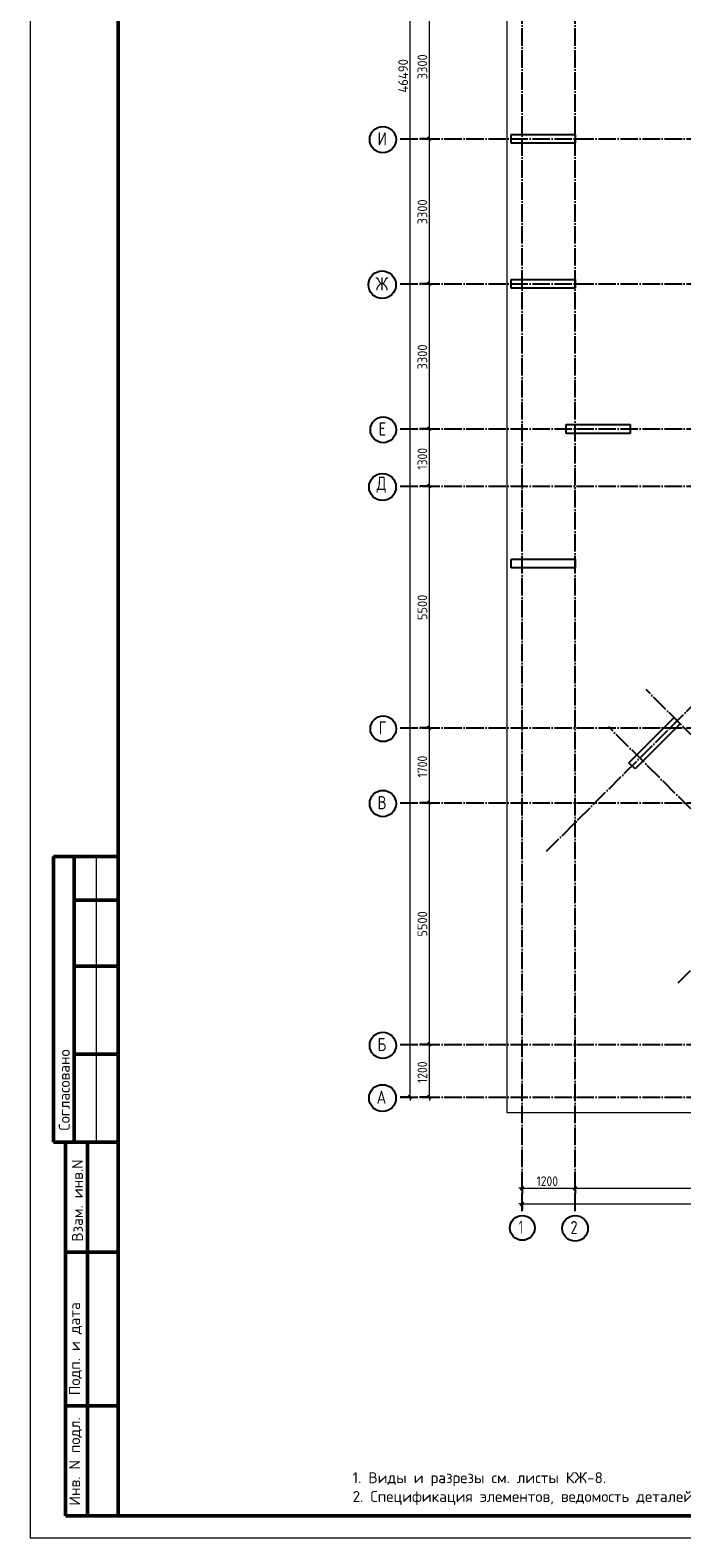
# Model space of a CAD drawing. Header units: millimetres. Extents: x -49773 to 2322955, y -3321 to 58485.
# Tile 73 of 256: x 364418 to 379225, y -1010 to 33281. Entities that reach past the tile are written whole.
import ezdxf

# ---------------------------------------------------------------- set-up
doc = ezdxf.new("R2010")
doc.units = ezdxf.units.MM
doc.linetypes.add('______11', pattern=[500, 400, -50, 0, -50])
doc.linetypes.add('______5', pattern=[1100, 800, -100, 100, -100])
doc.layers.add('Standard', color=7, linetype='Continuous', lineweight=25)
doc.layers.add('Размерная линия_ общее', color=7, linetype='Continuous', lineweight=13)
doc.layers.add('Осевая линия_ общее', color=7, linetype='______5', lineweight=13, true_color=0xa0a0a0)
doc.styles.add('ISOCPEUR', font='txt')

msp = doc.modelspace()

# ---------------------------------------------------------------- linework, layer by layer
at = {"color": 7, "linetype": 'Continuous', "lineweight": 25, "transparency": 33554687}
for p, q in [((375348, 30711.1), (375348, 30911.1)), ((375348, 30911.1), (376798, 30911.1)), ((376798, 30911.1), (376798, 30711.1)), ((376798, 30711.1), (375348, 30711.1)), ((375348, 27411.1), (375348, 27611.1)), ((375348, 27611.1), (376798, 27611.1)), ((376798, 27611.1), (376798, 27411.1)), ((376798, 27411.1), (375348, 27411.1)), ((376598, 24111.1), (376598, 24311.1)), ((376598, 24311.1), (378048, 24311.1)), ((378048, 24111.1), (376598, 24111.1)), ((378048, 24311.1), (378048, 24111.1)), ((375348, 21051.1), (375348, 21251.1)), ((375348, 21251.1), (376798, 21251.1)), ((376798, 21051.1), (375348, 21051.1)), ((376798, 21251.1), (376798, 21051.1)), ((378024.1, 16620.6), (379049.4, 17645.9)), ((379190.8, 17504.5), (378165.5, 16479.2)), ((379049.4, 17645.9), (379190.8, 17504.5)), ((378165.5, 16479.2), (378024.1, 16620.6))]:
    msp.add_line(p, q, dxfattribs=at)
at = {"layer": 'Standard', "color": 7, "linetype": 'Continuous', "lineweight": 50, "transparency": 33554687}
for p, q in [((366418, 14490.4), (364944.9, 14490.4)), ((364944.9, 14490.4), (364944.9, 7990.4)), ((364944.9, 14490.4), (364944.9, 7990.4)), ((365418, 14490.4), (365418, 7990.4)), ((366418, 13490.4), (365418, 13490.4)), ((366418, 11990.4), (365418, 11990.4)), ((366418, 9990.4), (365418, 9990.4)), ((364944.9, 7990.4), (366418, 7990.4)), ((365218, -509.6), (365218, 7990.4)), ((365218, -509.6), (365218, 7990.4)), ((365718, -509.6), (365718, 7990.4)), ((365218, 5490.4), (366418, 5490.4)), ((365218, 1990.4), (366418, 1990.4)), ((366418, -509.6), (365218, -509.6))]:
    msp.add_line(p, q, dxfattribs=at)
at = {"layer": 'Standard', "color": 7, "linetype": 'Continuous', "lineweight": 13, "transparency": 33554687}
msp.add_line((365918, 14490.4), (365918, 7990.4), dxfattribs=at)
msp.add_lwpolyline([(364418, -1009.6), (406418, -1009.6), (406418, 58390.4), (364418, 58390.4), (364418, -1009.6)], close=True, dxfattribs=at)
at = {"layer": 'Standard', "color": 7, "linetype": 'Continuous', "lineweight": 50, "transparency": 33554687}
msp.add_lwpolyline([(366418, 57890.4), (405918, 57890.4), (405918, -509.6), (366418, -509.6), (366418, 57890.4)], close=True, dxfattribs=at)
at = {"layer": 'Standard', "color": 254, "linetype": 'Continuous', "lineweight": 13, "true_color": 0xc4c4ff, "transparency": 33554687}
msp.add_lwpolyline([(375248, 8660.9), (400848.1, 8660.9), (400848.1, 55701.1), (375248, 55701.1), (375248, 8660.9)], dxfattribs=at)
at = {"layer": 'Осевая линия_ общее', "color": 253, "linetype": '______11', "lineweight": -3, "true_color": 0xa0a0a0, "transparency": 33554687}
for p, q in [((375598, 6421.1), (375598, 56501.1)), ((376798, 6421.1), (376798, 56501.1)), ((376150.2, 14605.4), (393311.7, 31766.8)), ((372828, 30811.1), (390008, 30811.1)), ((379141.3, 11614.3), (396302.8, 28775.8)), ((372828, 27511.1), (395858, 27511.1)), ((372828, 24211.1), (401648.1, 24211.1)), ((372828, 22911.1), (401648.1, 22911.1)), ((384875.9, 11819.3), (378413, 18282.3)), ((372828, 17411.1), (401648.1, 17411.1)), ((384027.4, 10970.8), (377564.4, 17433.8)), ((372828, 15711.1), (401648.1, 15711.1)), ((372828, 10211.1), (401648.1, 10211.1)), ((372828, 9011.1), (401648.1, 9011.1))]:
    msp.add_line(p, q, dxfattribs=at)
at = {"layer": 'Осевая линия_ общее', "color": 7, "linetype": 'Continuous', "lineweight": 25, "transparency": 33554687}
for centre, radius in [((372431.8, 30791.6), 298.8), ((372416.5, 27491.6), 313.4), ((372440.5, 24191.6), 292.4), ((372423.8, 22891.6), 305.8), ((372440.5, 17391.6), 292.4), ((372431.8, 15691.6), 298.8), ((372431.8, 10191.6), 298.8), ((372423.8, 8991.6), 305.8), ((375600, 6039.7), 281.9), ((376800.5, 6029.2), 292.4)]:
    msp.add_circle(centre, radius, dxfattribs=at)
at = {"layer": 'Размерная линия_ общее', "color": 7, "linetype": 'Continuous', "lineweight": 13, "transparency": 33554687}
for p, q in [((373053.8, 9011.1), (373053.8, 55501.1)), ((373489.4, 30811.1), (373489.4, 34111.1)), ((373489.4, 27511.1), (373489.4, 30811.1)), ((373489.4, 24211.1), (373489.4, 27511.1)), ((373489.4, 22911.1), (373489.4, 24211.1)), ((373489.4, 17411.1), (373489.4, 22911.1)), ((373489.4, 15711.1), (373489.4, 17411.1)), ((373489.4, 10211.1), (373489.4, 15711.1)), ((373489.4, 9011.1), (373489.4, 10211.1)), ((373053.8, 9011.1), (373053.8, 8936.1)), ((373489.4, 9011.1), (373489.4, 8936.1)), ((375598, 6942.3), (375523, 6942.3)), ((375598, 6942.3), (376798, 6942.3)), ((376798, 6942.3), (382298, 6942.3)), ((375598, 6587.5), (375523, 6587.5)), ((375598, 6587.5), (400648.1, 6587.5))]:
    msp.add_line(p, q, dxfattribs=at)
at = {"layer": 'Размерная линия_ общее', "color": 253, "linetype": 'Continuous', "lineweight": -3, "true_color": 0xa0a0a0, "transparency": 33554687}
for p, q in [((373489.4, 30811.1), (373364.4, 30811.1)), ((373489.4, 30811.1), (373614.4, 30811.1)), ((373489.4, 27511.1), (373364.4, 27511.1)), ((373489.4, 27511.1), (373614.4, 27511.1)), ((373489.4, 24211.1), (373364.4, 24211.1)), ((373489.4, 24211.1), (373614.4, 24211.1)), ((373489.4, 22911.1), (373364.4, 22911.1)), ((373489.4, 22911.1), (373614.4, 22911.1)), ((373489.4, 17411.1), (373364.4, 17411.1)), ((373489.4, 17411.1), (373614.4, 17411.1)), ((373489.4, 15711.1), (373364.4, 15711.1)), ((373489.4, 15711.1), (373614.4, 15711.1)), ((373489.4, 10211.1), (373364.4, 10211.1)), ((373489.4, 10211.1), (373614.4, 10211.1)), ((373053.8, 9011.1), (372835, 9011.1)), ((373053.8, 9011.1), (372928.8, 9011.1)), ((373053.8, 9011.1), (373178.8, 9011.1)), ((373489.4, 9011.1), (373274.2, 9011.1)), ((373489.4, 9011.1), (373364.4, 9011.1)), ((373489.4, 9011.1), (373614.4, 9011.1)), ((375598, 6942.3), (375598, 7067.3)), ((375598, 6942.3), (375598, 6817.3)), ((375598, 6942.3), (375598, 6942.3)), ((376798, 6942.3), (376798, 7067.3)), ((376798, 6942.3), (376798, 6817.3)), ((376798, 6942.3), (376798, 6942.3)), ((375598, 6587.5), (375598, 6712.5)), ((375598, 6587.5), (375598, 6462.5)), ((375598, 6587.5), (375598, 6508))]:
    msp.add_line(p, q, dxfattribs=at)
at = {"layer": 'Размерная линия_ общее', "color": 7, "linetype": 'Continuous', "lineweight": 25, "transparency": 33554687}
for p, q in [((373526.9, 30773.6), (373451.9, 30848.6)), ((373526.9, 27473.6), (373451.9, 27548.6)), ((373526.9, 24173.6), (373451.9, 24248.6)), ((373526.9, 22873.6), (373451.9, 22948.6)), ((373526.9, 17373.6), (373451.9, 17448.6)), ((373526.9, 15673.6), (373451.9, 15748.6)), ((373526.9, 10173.6), (373451.9, 10248.6)), ((373091.3, 8973.6), (373016.3, 9048.6)), ((373526.9, 8973.6), (373451.9, 9048.6)), ((375560.5, 6904.8), (375635.6, 6979.8)), ((376760.5, 6904.8), (376835.6, 6979.8)), ((375560.5, 6550), (375635.6, 6625))]:
    msp.add_line(p, q, dxfattribs=at)
at = {"layer": 'Размерная линия_ общее', "color": 253, "linetype": 'Continuous', "lineweight": -3, "true_color": 0xa0a0a0, "transparency": 33554687}
for points in [[(373489.4, 30811.1), (373472.4, 30811.1), (373472.4, 30811.1), (373472.4, 30811.1), (373472.4, 30811.1), (373472.4, 30811.1), (373472.4, 30811.1), (373472.4, 30811.1), (373472.4, 30811.1), (373472.4, 30811.1), (373472.4, 30811.1), (373472.4, 30811.1), (373472.4, 30811.1), (373472.4, 30811.1), (373472.4, 30811.1), (373274.2, 30811.1)], [(373489.4, 27511.1), (373472.4, 27511.1), (373472.4, 27511.1), (373472.4, 27511.1), (373472.4, 27511.1), (373472.4, 27511.1), (373472.4, 27511.1), (373472.4, 27511.1), (373472.4, 27511.1), (373472.4, 27511.1), (373472.4, 27511.1), (373472.4, 27511.1), (373472.4, 27511.1), (373472.4, 27511.1), (373472.4, 27511.1), (373472.4, 27511.1), (373472.4, 27511.1), (373274.2, 27511.1)], [(373489.4, 24211.1), (373472.4, 24211.1), (373472.4, 24211.1), (373472.4, 24211.1), (373472.4, 24211.1), (373472.4, 24211.1), (373472.4, 24211.1), (373472.4, 24211.1), (373472.4, 24211.1), (373472.4, 24211.1), (373472.4, 24211.1), (373472.4, 24211.1), (373472.4, 24211.1), (373472.4, 24211.1), (373472.4, 24211.1), (373472.4, 24211.1), (373472.4, 24211.1), (373472.4, 24211.1), (373472.4, 24211.1), (373274.2, 24211.1)], [(373489.4, 22911.1), (373472.4, 22911.1), (373472.4, 22911.1), (373472.4, 22911.1), (373472.4, 22911.1), (373472.4, 22911.1), (373472.4, 22911.1), (373472.4, 22911.1), (373472.4, 22911.1), (373472.4, 22911.1), (373472.4, 22911.1), (373472.4, 22911.1), (373472.4, 22911.1), (373472.4, 22911.1), (373472.4, 22911.1), (373472.4, 22911.1), (373472.4, 22911.1), (373472.4, 22911.1), (373472.4, 22911.1), (373472.4, 22911.1), (373472.4, 22911.1), (373274.2, 22911.1)], [(373489.4, 17411.1), (373472.4, 17411.1), (373472.4, 17411.1), (373472.4, 17411.1), (373472.4, 17411.1), (373472.4, 17411.1), (373472.4, 17411.1), (373472.4, 17411.1), (373472.4, 17411.1), (373472.4, 17411.1), (373472.4, 17411.1), (373472.4, 17411.1), (373472.4, 17411.1), (373472.4, 17411.1), (373472.4, 17411.1), (373472.4, 17411.1), (373472.4, 17411.1), (373472.4, 17411.1), (373472.4, 17411.1), (373472.4, 17411.1), (373472.4, 17411.1), (373472.4, 17411.1), (373472.4, 17411.1), (373274.2, 17411.1)], [(373489.4, 15711.1), (373472.4, 15711.1), (373472.4, 15711.1), (373472.4, 15711.1), (373472.4, 15711.1), (373472.4, 15711.1), (373472.4, 15711.1), (373472.4, 15711.1), (373472.4, 15711.1), (373472.4, 15711.1), (373472.4, 15711.1), (373472.4, 15711.1), (373472.4, 15711.1), (373472.4, 15711.1), (373472.4, 15711.1), (373472.4, 15711.1), (373472.4, 15711.1), (373472.4, 15711.1), (373472.4, 15711.1), (373472.4, 15711.1), (373472.4, 15711.1), (373472.4, 15711.1), (373472.4, 15711.1), (373472.4, 15711.1), (373472.4, 15711.1), (373274.2, 15711.1)], [(373489.4, 10211.1), (373472.4, 10211.1), (373472.4, 10211.1), (373472.4, 10211.1), (373472.4, 10211.1), (373472.4, 10211.1), (373472.4, 10211.1), (373472.4, 10211.1), (373472.4, 10211.1), (373472.4, 10211.1), (373472.4, 10211.1), (373472.4, 10211.1), (373472.4, 10211.1), (373472.4, 10211.1), (373472.4, 10211.1), (373472.4, 10211.1), (373472.4, 10211.1), (373472.4, 10211.1), (373472.4, 10211.1), (373472.4, 10211.1), (373472.4, 10211.1), (373472.4, 10211.1), (373472.4, 10211.1), (373472.4, 10211.1), (373472.4, 10211.1), (373472.4, 10211.1), (373472.4, 10211.1), (373431, 10211.1), (373431, 10211.1), (373274.2, 10211.1)]]:
    msp.add_lwpolyline(points, dxfattribs=at)

# ---------------------------------------------------------------- texts
at = {"layer": 'Standard', "color": 7, "linetype": 'Continuous', "lineweight": 50, "transparency": 33554687, "char_height": 250, "attachment_point": 7, "rotation": 90, "style": 'ISOCPEUR'}
for s, insert, width in [('\\A1;{\\fISOCPEUR|i0|b0;\\H250.000000;\\W1.000000;\\C7;Согласовано}\\P', (365318, 8251.9), 2071.875), ('\\A1;{\\fISOCPEUR|i0|b0;\\H250.000000;\\W1.000000;\\C7;Взам. инв.N}\\P', (365616, 5726.3), 1909.099), ('\\A1;{\\fISOCPEUR|i0|b0;\\H250.000000;\\W1.000000;\\C7;Подп. и дата}\\P', (365592.4, 2232.6), 2197.059), ('\\A1;{\\fISOCPEUR|i0|b0;\\H250.000000;\\W1.000000;\\C7;Инв. N подл.}\\P', (365592.4, -275.6), 2021.795)]:
    msp.add_mtext(s, dxfattribs=dict(at, insert=insert, width=width))
at = {"layer": 'Standard', "color": 7, "linetype": 'Continuous', "lineweight": 13, "transparency": 33554687, "insert": (371744.1, 483.5), "char_height": 250, "width": 14879.375, "attachment_point": 1, "line_spacing_factor": 1.024096}
msp.add_mtext('\\A1;{\\fISOCPEUR|i0|b0;\\H250.000000;\\W1.000000;\\C7;1. Виды и разрезы см. листы КЖ-8.}\\P{\\fISOCPEUR|i0|b0;\\H250.000000;\\W1.000000;\\C7;2. Спецификация элементов, ведомость деталей и ведомость расхода стали см. лист КЖ-9.}\\P', dxfattribs=at)
at = {"layer": 'Осевая линия_ общее', "color": 7, "linetype": 'Continuous', "lineweight": 25, "transparency": 33554687, "char_height": 300, "attachment_point": 7, "style": 'ISOCPEUR'}
for s, insert, width in [('\\W0.80;И', (372311.8, 30661.1), 359.848), ('\\W0.83;Ж', (372266.5, 27361.1), 425), ('\\W0.78;Е', (372335.5, 24061.1), 326.407), ('\\W0.82;Д', (372288.8, 22761.1), 392.649), ('\\W0.78;Г', (372335.5, 17261.1), 326.407), ('\\W0.80;В', (372311.8, 15561.1), 359.848), ('\\W0.80;Б', (372311.8, 10061.1), 359.848), ('\\W0.82;А', (372288.8, 8861.1), 392.649), ('\\W0.56;1', (375525, 5909.2), 233.324), ('\\W0.78;2', (376695.5, 5898.7), 326.397)]:
    msp.add_mtext(s, dxfattribs=dict(at, insert=insert, width=width))
at = {"layer": 'Размерная линия_ общее', "color": 7, "linetype": 'Continuous', "lineweight": 25, "transparency": 33554687, "char_height": 220, "attachment_point": 7, "rotation": 90, "style": 'ISOCPEUR'}
for s, insert, width in [('\\W0.95;46490', (373003.8, 31860.1), 917.768), ('\\W0.93;3300', (373439.4, 32164.1), 718.094), ('\\W0.93;3300', (373439.4, 28864.1), 718.094), ('\\W0.93;3300', (373439.4, 25564.1), 718.094), ('\\W0.87;1300', (373439.4, 23286.1), 666.903), ('\\W0.93;5500', (373439.4, 19864.1), 718.094), ('\\W0.87;1700', (373439.4, 16286.1), 666.903), ('\\W0.93;5500', (373439.4, 12664.1), 718.094), ('\\W0.87;1200', (373439.4, 9336.1), 666.903)]:
    msp.add_mtext(s, dxfattribs=dict(at, insert=insert, width=width))
at = {"layer": 'Размерная линия_ общее', "color": 7, "linetype": 'Continuous', "lineweight": 25, "transparency": 33554687, "insert": (375923, 6992.3), "char_height": 220, "width": 666.903, "attachment_point": 7, "style": 'ISOCPEUR'}
msp.add_mtext('\\W0.87;1200', dxfattribs=at)

doc.saveas('drawing.dxf')
